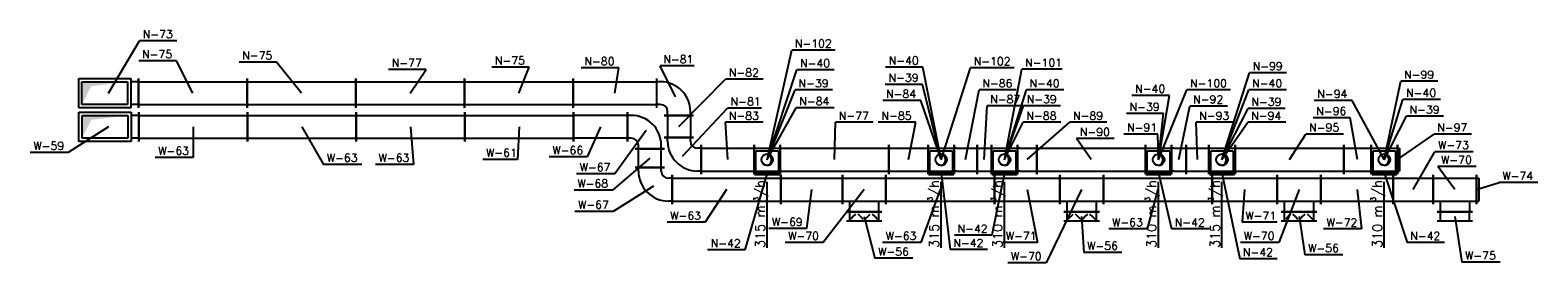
# Model space of a CAD drawing. Extents: x 109611 to 371611, y -232083 to 185490.
# Tile 2 of 24: x 350809 to 371611, y -168103 to -164884. Entities that reach past the tile are written whole.
import ezdxf

# ---------------------------------------------------------------- set-up
doc = ezdxf.new("R2010")
doc.units = 0
doc.header["$LTSCALE"] = 99.9
doc.header["$MEASUREMENT"] = 0
doc.linetypes.add('DASHED', pattern=[0.75, 0.5, -0.25])
for name, color, linetype in [('FLUID-N', 7, 'Continuous'), ('FLUID-N-110-NUM', 7, 'Continuous'), ('FLUID-N-130-ARRGR', 7, 'Continuous'), ('FLUID-W', 7, 'Continuous'), ('FLUID-W-110-NUM', 7, 'Continuous')]:
    doc.layers.add(name, color=color, linetype=linetype)
doc.styles.add('FDBES', font='simplex.shx')
doc.dimstyles.new('FDBES', dxfattribs={"dimscale": 50, "dimtxt": 4, "dimasz": 2.5, "dimexe": 0.8, "dimexo": 2, "dimgap": 1, "dimtad": 1, "dimdsep": 46, "dimtxsty": 'FDBES', "dimcen": 2.5, "dimclrd": 4, "dimclre": 5, "dimadec": 0, "dimazin": 0, "dimtfac": 1, "dimtmove": 0, "dimatfit": 3, "dimfxl": 0, "dimarcsym": 0})

# ---------------------------------------------------------------- blocks, each defined once
blk = doc.blocks.new('*U753')
at = {"color": 14, "linetype": 'Continuous', "lineweight": -2}
for p, q in [((-750, -202.5), (-750, 202.5)), ((750, 202.5), (750, -202.5))]:
    blk.add_line(p, q, dxfattribs=at)
at = {"color": 0, "linetype": 'ByBlock', "lineweight": -2}
for p, q in [((-750, 157.5), (750, 157.5)), ((-750, -157.5), (750, -157.5))]:
    blk.add_line(p, q, dxfattribs=at)
blk = doc.blocks.new('*U752')
at = {"color": 14, "linetype": 'Continuous', "lineweight": -2}
for p, q in [((-190, -202.5), (-190, 202.5)), ((190, 202.5), (190, -202.5))]:
    blk.add_line(p, q, dxfattribs=at)
at = {"color": 0, "linetype": 'ByBlock', "lineweight": -2}
for p, q in [((-190, 157.5), (190, 157.5)), ((-190, -157.5), (190, -157.5))]:
    blk.add_line(p, q, dxfattribs=at)
blk = doc.blocks.new('*U751')
at = {"color": 14, "linetype": 'Continuous', "lineweight": -2}
for p, q in [((-157.5, -202.5), (-157.5, 202.5)), ((157.5, 202.5), (157.5, -202.5))]:
    blk.add_line(p, q, dxfattribs=at)
at = {"color": 0, "linetype": 'ByBlock', "lineweight": -2}
for p, q in [((-157.5, 157.5), (157.5, 157.5)), ((-157.5, -157.5), (157.5, -157.5))]:
    blk.add_line(p, q, dxfattribs=at)
blk = doc.blocks.new('*U750')
at = {"color": 14, "linetype": 'Continuous', "lineweight": -2}
for p, q in [((-100, -202.5), (-100, 202.5)), ((100, 202.5), (100, -202.5))]:
    blk.add_line(p, q, dxfattribs=at)
at = {"color": 0, "linetype": 'ByBlock', "lineweight": -2}
for p, q in [((-70, 157.5), (-100, 157.5)), ((-70, 157.5), (70, 157.5)), ((70, 157.5), (100, 157.5)), ((-70, -157.5), (-100, -157.5)), ((-70, -157.5), (70, -157.5)), ((70, -157.5), (100, -157.5))]:
    blk.add_line(p, q, dxfattribs=at)
blk = doc.blocks.new('*U749')
at = {"color": 14, "linetype": 'Continuous', "lineweight": -2}
for p, q in [((-180, -202.5), (-180, 202.5)), ((180, 202.5), (180, -202.5))]:
    blk.add_line(p, q, dxfattribs=at)
at = {"color": 0, "linetype": 'ByBlock', "lineweight": -2}
for p, q in [((-180, 157.5), (180, 157.5)), ((-180, -157.5), (180, -157.5))]:
    blk.add_line(p, q, dxfattribs=at)
blk.add_circle((0, -0.5), 80, dxfattribs=at)
blk = doc.blocks.new('*U748')
at = {"color": 0, "linetype": 'ByBlock', "lineweight": -2}
blk.add_circle((0, 0), 80, dxfattribs=at)
at = {"color": 30, "linetype": 'Continuous'}
blk.add_ellipse((0, 0), major_axis=(0, 80), ratio=0.75, start_param=3.141593, end_param=6.283185, dxfattribs=at)
blk = doc.blocks.new('*U747')
at = {"color": 0, "linetype": 'ByBlock', "lineweight": -2}
blk.add_circle((0, 0), 80, dxfattribs=at)
blk = doc.blocks.new('*U746')
at = {"color": 0, "linetype": 'ByBlock', "lineweight": -2}
for p, q in [((-155, 0), (-155, 300)), ((155, 300), (-155, 300)), ((155, 300), (155, 0)), ((-155, 0), (155, 0)), ((-173.5, -25), (173.5, -25))]:
    blk.add_line(p, q, dxfattribs=at)
at = {"color": 30, "linetype": 'Continuous'}
for p, q in [((-125, -10), (-125, 0)), ((125, -10), (125, 0)), ((-173.5, -10), (173.5, -10))]:
    blk.add_line(p, q, dxfattribs=at)
at = {"color": 0, "linetype": 'ByBlock', "lineweight": -2}
blk.add_circle((0, 180), 80, dxfattribs=at)
blk = doc.blocks.new('*U745')
at = {"color": 0, "linetype": 'ByBlock', "lineweight": -2}
blk.add_circle((0, 0), 80, dxfattribs=at)
blk = doc.blocks.new('*U744')
at = {"color": 0, "linetype": 'ByBlock', "lineweight": -2}
blk.add_circle((0, 0), 80, dxfattribs=at)
blk = doc.blocks.new('*U743')
at = {"color": 0, "linetype": 'ByBlock', "lineweight": -2}
blk.add_circle((0, 0), 80, dxfattribs=at)
blk = doc.blocks.new('*U732')
at = {"color": 14, "linetype": 'Continuous', "lineweight": -2}
for p, q in [((-65, -245), (-65, 245)), ((65, 245), (65, -245))]:
    blk.add_line(p, q, dxfattribs=at)
at = {"color": 0, "linetype": 'ByBlock', "lineweight": -2}
for p, q in [((-65, 200), (65, 200)), ((-65, -200), (65, -200))]:
    blk.add_line(p, q, dxfattribs=at)
blk = doc.blocks.new('*U731')
at = {"color": 0, "linetype": 'ByBlock', "lineweight": -2}
blk.add_circle((0, 0), 80, dxfattribs=at)
blk = doc.blocks.new('*U730')
at = {"color": 14, "linetype": 'Continuous', "lineweight": -2}
blk.add_line((0, -202.5), (0, 202.5), dxfattribs=at)
at = {"color": 0, "linetype": 'ByBlock', "lineweight": -2}
for p, q in [((0, 157.5), (30, 157.5)), ((30, 157.5), (30, -157.5)), ((0, -157.5), (30, -157.5))]:
    blk.add_line(p, q, dxfattribs=at)
blk = doc.blocks.new('*U729')
at = {"color": 0, "linetype": 'ByBlock', "lineweight": -2}
blk.add_circle((0, 0), 80, dxfattribs=at)
blk = doc.blocks.new('*U711')
at = {"color": 14, "linetype": 'Continuous', "lineweight": -2}
for p, q in [((-65, -245), (-65, 245)), ((65, 245), (65, -245))]:
    blk.add_line(p, q, dxfattribs=at)
at = {"color": 0, "linetype": 'ByBlock', "lineweight": -2}
for p, q in [((-65, 200), (65, 200)), ((65, -200), (-65, -200))]:
    blk.add_line(p, q, dxfattribs=at)
at = {"color": 30, "linetype": 'DASHED'}
for p, q in [((0, 150), (-35, 185)), ((0, 50), (-35, 15)), ((0, 150), (35, 115)), ((0, 50), (35, 85)), ((0, -50), (-35, -15)), ((0, -150), (-35, -185)), ((0, -50), (35, -85)), ((0, -150), (35, -115))]:
    blk.add_line(p, q, dxfattribs=at)
at = {"color": 30, "linetype": 'Continuous'}
for points in [[(-4, 150, 8, 8, 1), (4, 150, 8, 8, 1)], [(-4, 50, 8, 8, 1), (4, 50, 8, 8, 1)], [(-4, -50, 8, 8, 1), (4, -50, 8, 8, 1)], [(-4, -150, 8, 8, 1), (4, -150, 8, 8, 1)]]:
    blk.add_lwpolyline(points, format="xyseb", close=True, dxfattribs=at)
blk = doc.blocks.new('*U710')
at = {"color": 14, "linetype": 'Continuous', "lineweight": -2}
for p, q in [((-65, -245), (-65, 245)), ((65, 245), (65, -245))]:
    blk.add_line(p, q, dxfattribs=at)
at = {"color": 0, "linetype": 'ByBlock', "lineweight": -2}
for p, q in [((-65, 200), (65, 200)), ((65, -200), (-65, -200))]:
    blk.add_line(p, q, dxfattribs=at)
at = {"color": 30, "linetype": 'DASHED'}
for p, q in [((0, 150), (-35, 185)), ((0, 50), (-35, 15)), ((0, 150), (35, 115)), ((0, 50), (35, 85)), ((0, -50), (-35, -15)), ((0, -150), (-35, -185)), ((0, -50), (35, -85)), ((0, -150), (35, -115))]:
    blk.add_line(p, q, dxfattribs=at)
at = {"color": 30, "linetype": 'Continuous'}
for points in [[(-4, 150, 8, 8, 1), (4, 150, 8, 8, 1)], [(-4, 50, 8, 8, 1), (4, 50, 8, 8, 1)], [(-4, -50, 8, 8, 1), (4, -50, 8, 8, 1)], [(-4, -150, 8, 8, 1), (4, -150, 8, 8, 1)]]:
    blk.add_lwpolyline(points, format="xyseb", close=True, dxfattribs=at)
blk = doc.blocks.new('*U709')
at = {"color": 14, "linetype": 'Continuous', "lineweight": -2}
blk.add_line((0, -202.5), (0, 202.5), dxfattribs=at)
at = {"color": 0, "linetype": 'ByBlock', "lineweight": -2}
for p, q in [((0, 157.5), (30, 157.5)), ((30, 157.5), (30, -157.5)), ((0, -157.5), (30, -157.5))]:
    blk.add_line(p, q, dxfattribs=at)
blk = doc.blocks.new('*U708')
at = {"color": 14, "linetype": 'Continuous', "lineweight": -2}
for p, q in [((-275, -202.5), (-275, 202.5)), ((275, 202.5), (275, -202.5))]:
    blk.add_line(p, q, dxfattribs=at)
at = {"color": 0, "linetype": 'ByBlock', "lineweight": -2}
for p, q in [((-275, 157.5), (275, 157.5)), ((-275, -157.5), (275, -157.5))]:
    blk.add_line(p, q, dxfattribs=at)
blk = doc.blocks.new('*U707')
at = {"color": 14, "linetype": 'Continuous', "lineweight": -2}
for p, q in [((-500, -202.5), (-500, 202.5)), ((500, 202.5), (500, -202.5))]:
    blk.add_line(p, q, dxfattribs=at)
at = {"color": 0, "linetype": 'ByBlock', "lineweight": -2}
for p, q in [((-500, 157.5), (500, 157.5)), ((-500, -157.5), (500, -157.5))]:
    blk.add_line(p, q, dxfattribs=at)
blk = doc.blocks.new('*U706')
at = {"color": 14, "linetype": 'Continuous', "lineweight": -2}
for p, q in [((-300, -202.5), (-300, 202.5)), ((300, 202.5), (300, -202.5)), ((245, -307.5), (-245, -307.5))]:
    blk.add_line(p, q, dxfattribs=at)
at = {"color": 0, "linetype": 'ByBlock', "lineweight": -2}
for p, q in [((-300, 157.5), (300, 157.5)), ((-300, -157.5), (300, -157.5)), ((-200, -307.5), (-200, -157.5)), ((200, -157.5), (200, -307.5))]:
    blk.add_line(p, q, dxfattribs=at)
blk = doc.blocks.new('*U705')
at = {"color": 14, "linetype": 'Continuous', "lineweight": -2}
for p, q in [((-750, -202.5), (-750, 202.5)), ((750, 202.5), (750, -202.5))]:
    blk.add_line(p, q, dxfattribs=at)
at = {"color": 0, "linetype": 'ByBlock', "lineweight": -2}
for p, q in [((-750, 157.5), (750, 157.5)), ((-750, -157.5), (750, -157.5))]:
    blk.add_line(p, q, dxfattribs=at)
blk = doc.blocks.new('*U704')
at = {"color": 14, "linetype": 'Continuous', "lineweight": -2}
for p, q in [((-450, -202.5), (-450, 202.5)), ((450, 202.5), (450, -202.5))]:
    blk.add_line(p, q, dxfattribs=at)
at = {"color": 0, "linetype": 'ByBlock', "lineweight": -2}
for p, q in [((-450, 157.5), (450, 157.5)), ((-450, -157.5), (450, -157.5))]:
    blk.add_line(p, q, dxfattribs=at)
blk = doc.blocks.new('*U703')
at = {"color": 14, "linetype": 'Continuous', "lineweight": -2}
for p, q in [((-300, -202.5), (-300, 202.5)), ((300, 202.5), (300, -202.5)), ((245, -307.5), (-245, -307.5))]:
    blk.add_line(p, q, dxfattribs=at)
at = {"color": 0, "linetype": 'ByBlock', "lineweight": -2}
for p, q in [((-300, 157.5), (300, 157.5)), ((-300, -157.5), (300, -157.5)), ((-200, -307.5), (-200, -157.5)), ((200, -157.5), (200, -307.5))]:
    blk.add_line(p, q, dxfattribs=at)
blk = doc.blocks.new('*U701')
at = {"color": 14, "linetype": 'Continuous', "lineweight": -2}
for p, q in [((-300, -202.5), (-300, 202.5)), ((300, 202.5), (300, -202.5)), ((245, -307.5), (-245, -307.5))]:
    blk.add_line(p, q, dxfattribs=at)
at = {"color": 0, "linetype": 'ByBlock', "lineweight": -2}
for p, q in [((-300, 157.5), (300, 157.5)), ((-300, -157.5), (300, -157.5)), ((-200, -307.5), (-200, -157.5)), ((200, -157.5), (200, -307.5))]:
    blk.add_line(p, q, dxfattribs=at)
blk = doc.blocks.new('*U696')
at = {"color": 0, "linetype": 'ByBlock', "lineweight": -2}
blk.add_circle((0, 0), 80, dxfattribs=at)
blk = doc.blocks.new('*U695')
at = {"color": 0, "linetype": 'ByBlock', "lineweight": -2}
blk.add_circle((0, 0), 80, dxfattribs=at)
blk = doc.blocks.new('*U694')
at = {"color": 0, "linetype": 'ByBlock', "lineweight": -2}
for p, q in [((-155, 0), (-155, 300)), ((155, 300), (-155, 300)), ((155, 300), (155, 0)), ((-155, 0), (155, 0)), ((-173.5, -25), (173.5, -25))]:
    blk.add_line(p, q, dxfattribs=at)
at = {"color": 30, "linetype": 'Continuous'}
for p, q in [((-125, -10), (-125, 0)), ((125, -10), (125, 0)), ((-173.5, -10), (173.5, -10))]:
    blk.add_line(p, q, dxfattribs=at)
at = {"color": 0, "linetype": 'ByBlock', "lineweight": -2}
blk.add_circle((0, 180), 80, dxfattribs=at)
blk = doc.blocks.new('*U693')
at = {"color": 0, "linetype": 'ByBlock', "lineweight": -2}
blk.add_circle((0, 0), 80, dxfattribs=at)
blk = doc.blocks.new('*U692')
at = {"color": 0, "linetype": 'ByBlock', "lineweight": -2}
blk.add_circle((0, 0), 80, dxfattribs=at)
at = {"color": 30, "linetype": 'Continuous'}
blk.add_ellipse((0, 0), major_axis=(0, 80), ratio=0.75, start_param=3.141593, end_param=6.283185, dxfattribs=at)
blk = doc.blocks.new('*U691')
at = {"color": 14, "linetype": 'Continuous', "lineweight": -2}
for p, q in [((-180, -202.5), (-180, 202.5)), ((180, 202.5), (180, -202.5))]:
    blk.add_line(p, q, dxfattribs=at)
at = {"color": 0, "linetype": 'ByBlock', "lineweight": -2}
for p, q in [((-180, 157.5), (180, 157.5)), ((-180, -157.5), (180, -157.5))]:
    blk.add_line(p, q, dxfattribs=at)
blk.add_circle((0, -0.5), 80, dxfattribs=at)
blk = doc.blocks.new('*U690')
at = {"color": 0, "linetype": 'ByBlock', "lineweight": -2}
blk.add_circle((0, 0), 80, dxfattribs=at)
blk = doc.blocks.new('*U689')
at = {"color": 0, "linetype": 'ByBlock', "lineweight": -2}
blk.add_circle((0, 0), 80, dxfattribs=at)
blk = doc.blocks.new('*U688')
at = {"color": 0, "linetype": 'ByBlock', "lineweight": -2}
for p, q in [((-155, 0), (-155, 300)), ((155, 300), (-155, 300)), ((155, 300), (155, 0)), ((-155, 0), (155, 0)), ((-173.5, -25), (173.5, -25))]:
    blk.add_line(p, q, dxfattribs=at)
at = {"color": 30, "linetype": 'Continuous'}
for p, q in [((-125, -10), (-125, 0)), ((125, -10), (125, 0)), ((-173.5, -10), (173.5, -10))]:
    blk.add_line(p, q, dxfattribs=at)
at = {"color": 0, "linetype": 'ByBlock', "lineweight": -2}
blk.add_circle((0, 180), 80, dxfattribs=at)
blk = doc.blocks.new('*U687')
at = {"color": 0, "linetype": 'ByBlock', "lineweight": -2}
blk.add_circle((0, 0), 80, dxfattribs=at)
at = {"color": 30, "linetype": 'Continuous'}
blk.add_ellipse((0, 0), major_axis=(0, 80), ratio=0.75, start_param=3.141593, end_param=6.283185, dxfattribs=at)
blk = doc.blocks.new('*U758')
at = {"color": 14, "linetype": 'Continuous', "lineweight": -2}
for p, q in [((-180, -202.5), (-180, 202.5)), ((180, 202.5), (180, -202.5))]:
    blk.add_line(p, q, dxfattribs=at)
at = {"color": 0, "linetype": 'ByBlock', "lineweight": -2}
for p, q in [((-180, 157.5), (180, 157.5)), ((-180, -157.5), (180, -157.5))]:
    blk.add_line(p, q, dxfattribs=at)
blk.add_circle((0, -0.5), 80, dxfattribs=at)
blk = doc.blocks.new('*U756')
at = {"color": 14, "linetype": 'Continuous', "lineweight": -2}
for p, q in [((-132.5, -202.5), (-132.5, 202.5)), ((132.5, 202.5), (132.5, -202.5))]:
    blk.add_line(p, q, dxfattribs=at)
at = {"color": 0, "linetype": 'ByBlock', "lineweight": -2}
for p, q in [((-102.5, 157.5), (-132.5, 157.5)), ((-102.5, 157.5), (102.5, 157.5)), ((102.5, 157.5), (132.5, 157.5)), ((-102.5, -157.5), (-132.5, -157.5)), ((-102.5, -157.5), (102.5, -157.5)), ((102.5, -157.5), (132.5, -157.5))]:
    blk.add_line(p, q, dxfattribs=at)
blk = doc.blocks.new('*U742')
at = {"color": 14, "linetype": 'Continuous', "lineweight": -2}
for p, q in [((-100, -202.5), (-100, 202.5)), ((100, 202.5), (100, -202.5))]:
    blk.add_line(p, q, dxfattribs=at)
at = {"color": 0, "linetype": 'ByBlock', "lineweight": -2}
for p, q in [((-100, 157.5), (100, 157.5)), ((-100, -157.5), (100, -157.5))]:
    blk.add_line(p, q, dxfattribs=at)
blk = doc.blocks.new('*U741')
at = {"color": 14, "linetype": 'Continuous', "lineweight": -2}
for p, q in [((-157.5, -202.5), (-157.5, 202.5)), ((157.5, 202.5), (157.5, -202.5))]:
    blk.add_line(p, q, dxfattribs=at)
at = {"color": 0, "linetype": 'ByBlock', "lineweight": -2}
for p, q in [((-127.5, 157.5), (-157.5, 157.5)), ((-127.5, 157.5), (127.5, 157.5)), ((127.5, 157.5), (157.5, 157.5)), ((-127.5, -157.5), (-157.5, -157.5)), ((-127.5, -157.5), (127.5, -157.5)), ((127.5, -157.5), (157.5, -157.5))]:
    blk.add_line(p, q, dxfattribs=at)
blk = doc.blocks.new('*U740')
at = {"color": 14, "linetype": 'Continuous', "lineweight": -2}
for p, q in [((-270, -202.5), (-270, 202.5)), ((270, 202.5), (270, -202.5))]:
    blk.add_line(p, q, dxfattribs=at)
at = {"color": 0, "linetype": 'ByBlock', "lineweight": -2}
for p, q in [((-270, 157.5), (270, 157.5)), ((-270, -157.5), (270, -157.5))]:
    blk.add_line(p, q, dxfattribs=at)
blk = doc.blocks.new('*U739')
at = {"color": 14, "linetype": 'Continuous', "lineweight": -2}
for p, q in [((-180, -202.5), (-180, 202.5)), ((180, 202.5), (180, -202.5))]:
    blk.add_line(p, q, dxfattribs=at)
at = {"color": 0, "linetype": 'ByBlock', "lineweight": -2}
for p, q in [((-180, 157.5), (180, 157.5)), ((-180, -157.5), (180, -157.5))]:
    blk.add_line(p, q, dxfattribs=at)
blk.add_circle((0, -0.5), 80, dxfattribs=at)
blk = doc.blocks.new('*U738')
at = {"color": 0, "linetype": 'ByBlock', "lineweight": -2}
blk.add_circle((0, 0), 80, dxfattribs=at)
at = {"color": 30, "linetype": 'Continuous'}
blk.add_ellipse((0, 0), major_axis=(0, 80), ratio=0.75, start_param=3.141593, end_param=6.283185, dxfattribs=at)
blk = doc.blocks.new('*U737')
at = {"color": 0, "linetype": 'ByBlock', "lineweight": -2}
blk.add_circle((0, 0), 80, dxfattribs=at)
blk = doc.blocks.new('*U736')
at = {"color": 0, "linetype": 'ByBlock', "lineweight": -2}
blk.add_circle((0, 0), 80, dxfattribs=at)
blk = doc.blocks.new('*U735')
at = {"color": 0, "linetype": 'ByBlock', "lineweight": -2}
blk.add_circle((0, 0), 80, dxfattribs=at)
blk = doc.blocks.new('*U734')
at = {"color": 0, "linetype": 'ByBlock', "lineweight": -2}
for p, q in [((-155, 0), (-155, 300)), ((155, 300), (-155, 300)), ((155, 300), (155, 0)), ((-155, 0), (155, 0)), ((-173.5, -25), (173.5, -25))]:
    blk.add_line(p, q, dxfattribs=at)
at = {"color": 30, "linetype": 'Continuous'}
for p, q in [((-125, -10), (-125, 0)), ((125, -10), (125, 0)), ((-173.5, -10), (173.5, -10))]:
    blk.add_line(p, q, dxfattribs=at)
at = {"color": 0, "linetype": 'ByBlock', "lineweight": -2}
blk.add_circle((0, 180), 80, dxfattribs=at)
blk = doc.blocks.new('*U733')
at = {"color": 14, "linetype": 'Continuous', "lineweight": -2}
for p, q in [((-750, -202.5), (-750, 202.5)), ((750, 202.5), (750, -202.5))]:
    blk.add_line(p, q, dxfattribs=at)
at = {"color": 0, "linetype": 'ByBlock', "lineweight": -2}
for p, q in [((-750, 157.5), (750, 157.5)), ((-750, -157.5), (750, -157.5))]:
    blk.add_line(p, q, dxfattribs=at)
blk = doc.blocks.new('*U728')
at = {"color": 0, "linetype": 'ByBlock', "lineweight": -2}
blk.add_circle((0, 0), 80, dxfattribs=at)
blk = doc.blocks.new('*U727')
at = {"color": 0, "linetype": 'ByBlock', "lineweight": -2}
for p, q in [((-155, 0), (-155, 300)), ((155, 300), (-155, 300)), ((155, 300), (155, 0)), ((-155, 0), (155, 0)), ((-173.5, -25), (173.5, -25))]:
    blk.add_line(p, q, dxfattribs=at)
at = {"color": 30, "linetype": 'Continuous'}
for p, q in [((-125, -10), (-125, 0)), ((125, -10), (125, 0)), ((-173.5, -10), (173.5, -10))]:
    blk.add_line(p, q, dxfattribs=at)
at = {"color": 0, "linetype": 'ByBlock', "lineweight": -2}
blk.add_circle((0, 180), 80, dxfattribs=at)
blk = doc.blocks.new('*U726')
at = {"color": 0, "linetype": 'ByBlock', "lineweight": -2}
blk.add_circle((0, 0), 80, dxfattribs=at)
blk = doc.blocks.new('*U725')
at = {"color": 0, "linetype": 'ByBlock', "lineweight": -2}
blk.add_circle((0, 0), 80, dxfattribs=at)
blk = doc.blocks.new('*U724')
at = {"color": 0, "linetype": 'ByBlock', "lineweight": -2}
blk.add_circle((0, 0), 80, dxfattribs=at)
at = {"color": 30, "linetype": 'Continuous'}
blk.add_ellipse((0, 0), major_axis=(0, 80), ratio=0.75, start_param=3.141593, end_param=6.283185, dxfattribs=at)
blk = doc.blocks.new('*U723')
at = {"color": 0, "linetype": 'ByBlock', "lineweight": -2}
blk.add_circle((0, 0), 80, dxfattribs=at)
blk = doc.blocks.new('*U721')
at = {"color": 14, "linetype": 'Continuous', "lineweight": -2}
for p, q in [((-180, -202.5), (-180, 202.5)), ((180, 202.5), (180, -202.5))]:
    blk.add_line(p, q, dxfattribs=at)
at = {"color": 0, "linetype": 'ByBlock', "lineweight": -2}
for p, q in [((-180, 157.5), (180, 157.5)), ((-180, -157.5), (180, -157.5))]:
    blk.add_line(p, q, dxfattribs=at)
blk.add_circle((0, -0.5), 80, dxfattribs=at)
blk = doc.blocks.new('*U712')
at = {"color": 14, "linetype": 'Continuous', "lineweight": -2}
for p, q in [((-65, -245), (-65, 245)), ((65, 245), (65, -245))]:
    blk.add_line(p, q, dxfattribs=at)
at = {"color": 0, "linetype": 'ByBlock', "lineweight": -2}
for p, q in [((-65, 200), (65, 200)), ((65, -200), (-65, -200))]:
    blk.add_line(p, q, dxfattribs=at)
at = {"color": 30, "linetype": 'DASHED'}
for p, q in [((0, 150), (-35, 185)), ((0, 50), (-35, 15)), ((0, 150), (35, 115)), ((0, 50), (35, 85)), ((0, -50), (-35, -15)), ((0, -150), (-35, -185)), ((0, -50), (35, -85)), ((0, -150), (35, -115))]:
    blk.add_line(p, q, dxfattribs=at)
at = {"color": 30, "linetype": 'Continuous'}
for points in [[(-4, 150, 8, 8, 1), (4, 150, 8, 8, 1)], [(-4, 50, 8, 8, 1), (4, 50, 8, 8, 1)], [(-4, -50, 8, 8, 1), (4, -50, 8, 8, 1)], [(-4, -150, 8, 8, 1), (4, -150, 8, 8, 1)]]:
    blk.add_lwpolyline(points, format="xyseb", close=True, dxfattribs=at)
blk = doc.blocks.new('*U702')
at = {"color": 14, "linetype": 'Continuous', "lineweight": -2}
for p, q in [((-450, -202.5), (-450, 202.5)), ((450, 202.5), (450, -202.5))]:
    blk.add_line(p, q, dxfattribs=at)
at = {"color": 0, "linetype": 'ByBlock', "lineweight": -2}
for p, q in [((-450, 157.5), (450, 157.5)), ((-450, -157.5), (450, -157.5))]:
    blk.add_line(p, q, dxfattribs=at)
blk = doc.blocks.new('*U700')
at = {"color": 14, "linetype": 'Continuous', "lineweight": -2}
for p, q in [((-750, -202.5), (-750, 202.5)), ((750, 202.5), (750, -202.5))]:
    blk.add_line(p, q, dxfattribs=at)
at = {"color": 0, "linetype": 'ByBlock', "lineweight": -2}
for p, q in [((-750, 157.5), (750, 157.5)), ((-750, -157.5), (750, -157.5))]:
    blk.add_line(p, q, dxfattribs=at)
blk = doc.blocks.new('*U699')
at = {"color": 14, "linetype": 'Continuous', "lineweight": -2}
for p, q in [((-425, -202.5), (-425, 202.5)), ((425, 202.5), (425, -202.5))]:
    blk.add_line(p, q, dxfattribs=at)
at = {"color": 0, "linetype": 'ByBlock', "lineweight": -2}
for p, q in [((-425, 157.5), (425, 157.5)), ((-425, -157.5), (425, -157.5))]:
    blk.add_line(p, q, dxfattribs=at)
blk = doc.blocks.new('*U698')
at = {"color": 14, "linetype": 'Continuous', "lineweight": -2}
for p, q in [((-300, -202.5), (-300, 202.5)), ((300, 202.5), (300, -202.5)), ((245, -307.5), (-245, -307.5))]:
    blk.add_line(p, q, dxfattribs=at)
at = {"color": 0, "linetype": 'ByBlock', "lineweight": -2}
for p, q in [((-300, 157.5), (300, 157.5)), ((-300, -157.5), (300, -157.5)), ((-200, -307.5), (-200, -157.5)), ((200, -157.5), (200, -307.5))]:
    blk.add_line(p, q, dxfattribs=at)
blk = doc.blocks.new('*U686')
at = {"color": 0, "linetype": 'ByBlock', "lineweight": -2}
blk.add_circle((0, 0), 80, dxfattribs=at)
blk = doc.blocks.new('*U685')
at = {"color": 0, "linetype": 'ByBlock', "lineweight": -2}
for p, q in [((-155, 0), (-155, 300)), ((155, 300), (-155, 300)), ((155, 300), (155, 0)), ((-155, 0), (155, 0)), ((-173.5, -25), (173.5, -25))]:
    blk.add_line(p, q, dxfattribs=at)
at = {"color": 30, "linetype": 'Continuous'}
for p, q in [((-125, -10), (-125, 0)), ((125, -10), (125, 0)), ((-173.5, -10), (173.5, -10))]:
    blk.add_line(p, q, dxfattribs=at)
at = {"color": 0, "linetype": 'ByBlock', "lineweight": -2}
blk.add_circle((0, 180), 80, dxfattribs=at)
blk = doc.blocks.new('*U684')
at = {"color": 0, "linetype": 'ByBlock', "lineweight": -2}
blk.add_circle((0, 0), 80, dxfattribs=at)
blk = doc.blocks.new('*U683')
at = {"color": 0, "linetype": 'ByBlock', "lineweight": -2}
blk.add_circle((0, 0), 80, dxfattribs=at)
at = {"color": 30, "linetype": 'Continuous'}
blk.add_ellipse((0, 0), major_axis=(0, 80), ratio=0.75, start_param=3.141593, end_param=6.283185, dxfattribs=at)
blk = doc.blocks.new('*U682')
at = {"color": 14, "linetype": 'Continuous', "lineweight": -2}
for p, q in [((-180, -202.5), (-180, 202.5)), ((180, 202.5), (180, -202.5))]:
    blk.add_line(p, q, dxfattribs=at)
at = {"color": 0, "linetype": 'ByBlock', "lineweight": -2}
for p, q in [((-180, 157.5), (180, 157.5)), ((-180, -157.5), (180, -157.5))]:
    blk.add_line(p, q, dxfattribs=at)
blk.add_circle((0, -0.5), 80, dxfattribs=at)
blk = doc.blocks.new('*U755')
at = {"color": 14, "linetype": 'Continuous', "lineweight": -2}
for p, q in [((-372.5, -202.5), (-372.5, 202.5)), ((372.5, 202.5), (372.5, -202.5))]:
    blk.add_line(p, q, dxfattribs=at)
at = {"color": 0, "linetype": 'ByBlock', "lineweight": -2}
for p, q in [((-372.5, 157.5), (372.5, 157.5)), ((-372.5, -157.5), (372.5, -157.5))]:
    blk.add_line(p, q, dxfattribs=at)
blk = doc.blocks.new('*U754')
at = {"color": 14, "linetype": 'Continuous', "lineweight": -2}
for p, q in [((-575, -202.5), (-575, 202.5)), ((575, 202.5), (575, -202.5))]:
    blk.add_line(p, q, dxfattribs=at)
at = {"color": 0, "linetype": 'ByBlock', "lineweight": -2}
for p, q in [((-575, 157.5), (575, 157.5)), ((-575, -157.5), (575, -157.5))]:
    blk.add_line(p, q, dxfattribs=at)
blk = doc.blocks.new('*U722')
at = {"color": 14, "linetype": 'Continuous', "lineweight": -2}
for p, q in [((-365, -202.5), (-365, 202.5)), ((365, 202.5), (365, -202.5))]:
    blk.add_line(p, q, dxfattribs=at)
at = {"color": 0, "linetype": 'ByBlock', "lineweight": -2}
for p, q in [((-365, 157.5), (365, 157.5)), ((-365, -157.5), (365, -157.5))]:
    blk.add_line(p, q, dxfattribs=at)
blk = doc.blocks.new('*U720')
at = {"color": 14, "linetype": 'Continuous', "lineweight": -2}
for p, q in [((-152.5, -202.5), (-152.5, 202.5)), ((152.5, 202.5), (152.5, -202.5))]:
    blk.add_line(p, q, dxfattribs=at)
at = {"color": 0, "linetype": 'ByBlock', "lineweight": -2}
for p, q in [((-152.5, 157.5), (152.5, 157.5)), ((-152.5, -157.5), (152.5, -157.5))]:
    blk.add_line(p, q, dxfattribs=at)
blk = doc.blocks.new('*U719')
at = {"color": 14, "linetype": 'Continuous', "lineweight": -2}
for p, q in [((-257.5, -152.5), (-257.5, 252.5)), ((252.5, -257.5), (-152.5, -257.5))]:
    blk.add_line(p, q, dxfattribs=at)
at = {"color": 0, "linetype": 'ByBlock', "lineweight": -2}
for p, q in [((-207.5, 207.5), (-257.5, 207.5)), ((-207.5, -107.5), (-257.5, -107.5)), ((-107.5, -257.5), (-107.5, -207.5)), ((207.5, -257.5), (207.5, -207.5))]:
    blk.add_line(p, q, dxfattribs=at)
for radius in [415, 100]:
    blk.add_arc((-207.5, -207.5), radius, 0, 90, dxfattribs=at)
blk = doc.blocks.new('*U717')
at = {"color": 14, "linetype": 'Continuous', "lineweight": -2}
for p, q in [((-127.5, -202.5), (-127.5, 202.5)), ((127.5, 202.5), (127.5, -202.5))]:
    blk.add_line(p, q, dxfattribs=at)
at = {"color": 0, "linetype": 'ByBlock', "lineweight": -2}
for p, q in [((-127.5, 157.5), (127.5, 157.5)), ((-127.5, -157.5), (127.5, -157.5))]:
    blk.add_line(p, q, dxfattribs=at)
blk = doc.blocks.new('*U716')
at = {"color": 14, "linetype": 'Continuous', "lineweight": -2}
for p, q in [((-257.5, -152.5), (-257.5, 252.5)), ((252.5, -257.5), (-152.5, -257.5))]:
    blk.add_line(p, q, dxfattribs=at)
at = {"color": 0, "linetype": 'ByBlock', "lineweight": -2}
for p, q in [((-207.5, 207.5), (-257.5, 207.5)), ((-207.5, -107.5), (-257.5, -107.5)), ((-107.5, -257.5), (-107.5, -207.5)), ((207.5, -257.5), (207.5, -207.5))]:
    blk.add_line(p, q, dxfattribs=at)
for radius in [415, 100]:
    blk.add_arc((-207.5, -207.5), radius, 0, 90, dxfattribs=at)
blk = doc.blocks.new('*U697')
at = {"color": 14, "linetype": 'Continuous', "lineweight": -2}
for p, q in [((-750, -202.5), (-750, 202.5)), ((750, 202.5), (750, -202.5))]:
    blk.add_line(p, q, dxfattribs=at)
at = {"color": 0, "linetype": 'ByBlock', "lineweight": -2}
for p, q in [((-750, 157.5), (750, 157.5)), ((-750, -157.5), (750, -157.5))]:
    blk.add_line(p, q, dxfattribs=at)
blk = doc.blocks.new('*U681')
at = {"color": 14, "linetype": 'Continuous', "lineweight": -2}
for p, q in [((257.5, 252.5), (257.5, -152.5)), ((152.5, -257.5), (-252.5, -257.5))]:
    blk.add_line(p, q, dxfattribs=at)
at = {"color": 0, "linetype": 'ByBlock', "lineweight": -2}
for p, q in [((207.5, 207.5), (257.5, 207.5)), ((-207.5, -257.5), (-207.5, -207.5)), ((107.5, -257.5), (107.5, -207.5)), ((207.5, -107.5), (257.5, -107.5))]:
    blk.add_line(p, q, dxfattribs=at)
for radius in [415, 100]:
    blk.add_arc((207.5, -207.5), radius, 90, 180, dxfattribs=at)
blk = doc.blocks.new('*U680')
at = {"color": 14, "linetype": 'Continuous', "lineweight": -2}
for p, q in [((257.5, 252.5), (257.5, -152.5)), ((152.5, -257.5), (-252.5, -257.5))]:
    blk.add_line(p, q, dxfattribs=at)
at = {"color": 0, "linetype": 'ByBlock', "lineweight": -2}
for p, q in [((207.5, 207.5), (257.5, 207.5)), ((-207.5, -257.5), (-207.5, -207.5)), ((107.5, -257.5), (107.5, -207.5)), ((207.5, -107.5), (257.5, -107.5))]:
    blk.add_line(p, q, dxfattribs=at)
for radius in [415, 100]:
    blk.add_arc((207.5, -207.5), radius, 90, 180, dxfattribs=at)
blk = doc.blocks.new('*U718')
at = {"color": 14, "linetype": 'Continuous', "lineweight": -2}
for p, q in [((-750, -202.5), (-750, 202.5)), ((750, 202.5), (750, -202.5))]:
    blk.add_line(p, q, dxfattribs=at)
at = {"color": 0, "linetype": 'ByBlock', "lineweight": -2}
for p, q in [((-750, 157.5), (750, 157.5)), ((-750, -157.5), (750, -157.5))]:
    blk.add_line(p, q, dxfattribs=at)
blk = doc.blocks.new('*U715')
at = {"color": 14, "linetype": 'Continuous', "lineweight": -2}
for p, q in [((-750, -202.5), (-750, 202.5)), ((750, 202.5), (750, -202.5))]:
    blk.add_line(p, q, dxfattribs=at)
at = {"color": 0, "linetype": 'ByBlock', "lineweight": -2}
for p, q in [((-750, 157.5), (750, 157.5)), ((-750, -157.5), (750, -157.5))]:
    blk.add_line(p, q, dxfattribs=at)
blk = doc.blocks.new('*U714')
at = {"color": 14, "linetype": 'Continuous', "lineweight": -2}
for p, q in [((-750, -202.5), (-750, 202.5)), ((750, 202.5), (750, -202.5))]:
    blk.add_line(p, q, dxfattribs=at)
at = {"color": 0, "linetype": 'ByBlock', "lineweight": -2}
for p, q in [((-750, 157.5), (750, 157.5)), ((-750, -157.5), (750, -157.5))]:
    blk.add_line(p, q, dxfattribs=at)
blk = doc.blocks.new('*U713')
at = {"color": 14, "linetype": 'Continuous', "lineweight": -2}
for p, q in [((-750, -202.5), (-750, 202.5)), ((750, 202.5), (750, -202.5))]:
    blk.add_line(p, q, dxfattribs=at)
at = {"color": 0, "linetype": 'ByBlock', "lineweight": -2}
for p, q in [((-750, 157.5), (750, 157.5)), ((-750, -157.5), (750, -157.5))]:
    blk.add_line(p, q, dxfattribs=at)
blk = doc.blocks.new('*U679')
at = {"color": 14, "linetype": 'Continuous', "lineweight": -2}
for p, q in [((-750, -202.5), (-750, 202.5)), ((750, 202.5), (750, -202.5))]:
    blk.add_line(p, q, dxfattribs=at)
at = {"color": 0, "linetype": 'ByBlock', "lineweight": -2}
for p, q in [((-750, 157.5), (750, 157.5)), ((-750, -157.5), (750, -157.5))]:
    blk.add_line(p, q, dxfattribs=at)
blk = doc.blocks.new('*U678')
at = {"color": 14, "linetype": 'Continuous', "lineweight": -2}
for p, q in [((-750, -202.5), (-750, 202.5)), ((750, 202.5), (750, -202.5))]:
    blk.add_line(p, q, dxfattribs=at)
at = {"color": 0, "linetype": 'ByBlock', "lineweight": -2}
for p, q in [((-750, 157.5), (750, 157.5)), ((-750, -157.5), (750, -157.5))]:
    blk.add_line(p, q, dxfattribs=at)
blk = doc.blocks.new('*U677')
at = {"color": 30, "linetype": 'Continuous'}
for p, q in [((-410, -202.5), (-410, 202.5)), ((-410, 202.5), (310, 202.5)), ((310, 202.5), (310, -202.5)), ((310, -202.5), (-410, -202.5))]:
    blk.add_line(p, q, dxfattribs=at)
at = {"color": 0, "linetype": 'ByBlock', "lineweight": -2}
for p, q in [((-365, -157.5), (-365, 157.5)), ((-365, 157.5), (265, 157.5)), ((265, 157.5), (265, -157.5)), ((415, 157.5), (310, 157.5)), ((265, -157.5), (-365, -157.5)), ((415, -157.5), (310, -157.5))]:
    blk.add_line(p, q, dxfattribs=at)
at = {"color": 14, "linetype": 'Continuous', "lineweight": -2}
blk.add_line((415, 202.5), (415, -202.5), dxfattribs=at)
at = {"color": 0, "linetype": 'ByBlock'}
blk.add_solid([(-365, 157.5), (265, 157.5), (-365, -157.5), (-239, 94.5)], dxfattribs=at)
blk = doc.blocks.new('*U676')
at = {"color": 14, "linetype": 'Continuous', "lineweight": -2}
for p, q in [((-750, -202.5), (-750, 202.5)), ((750, 202.5), (750, -202.5))]:
    blk.add_line(p, q, dxfattribs=at)
at = {"color": 0, "linetype": 'ByBlock', "lineweight": -2}
for p, q in [((-750, 157.5), (750, 157.5)), ((-750, -157.5), (750, -157.5))]:
    blk.add_line(p, q, dxfattribs=at)
blk = doc.blocks.new('*U675')
at = {"color": 14, "linetype": 'Continuous', "lineweight": -2}
for p, q in [((-750, -202.5), (-750, 202.5)), ((750, 202.5), (750, -202.5))]:
    blk.add_line(p, q, dxfattribs=at)
at = {"color": 0, "linetype": 'ByBlock', "lineweight": -2}
for p, q in [((-750, 157.5), (750, 157.5)), ((-750, -157.5), (750, -157.5))]:
    blk.add_line(p, q, dxfattribs=at)
blk = doc.blocks.new('*U674')
at = {"color": 30, "linetype": 'Continuous'}
for p, q in [((-410, -202.5), (-410, 202.5)), ((-410, 202.5), (310, 202.5)), ((310, 202.5), (310, -202.5)), ((310, -202.5), (-410, -202.5))]:
    blk.add_line(p, q, dxfattribs=at)
at = {"color": 0, "linetype": 'ByBlock', "lineweight": -2}
for p, q in [((-365, -157.5), (-365, 157.5)), ((-365, 157.5), (265, 157.5)), ((265, 157.5), (265, -157.5)), ((415, 157.5), (310, 157.5)), ((265, -157.5), (-365, -157.5)), ((415, -157.5), (310, -157.5))]:
    blk.add_line(p, q, dxfattribs=at)
at = {"color": 14, "linetype": 'Continuous', "lineweight": -2}
blk.add_line((415, 202.5), (415, -202.5), dxfattribs=at)
at = {"color": 0, "linetype": 'ByBlock'}
blk.add_solid([(-365, 157.5), (265, 157.5), (-365, -157.5), (-239, 94.5)], dxfattribs=at)
blk = doc.blocks.new('*U757')
at = {"color": 14, "linetype": 'Continuous', "lineweight": -2}
for p, q in [((-750, -202.5), (-750, 202.5)), ((750, 202.5), (750, -202.5))]:
    blk.add_line(p, q, dxfattribs=at)
at = {"color": 0, "linetype": 'ByBlock', "lineweight": -2}
for p, q in [((-750, 157.5), (750, 157.5)), ((-750, -157.5), (750, -157.5))]:
    blk.add_line(p, q, dxfattribs=at)

msp = doc.modelspace()

# ---------------------------------------------------------------- linework, layer by layer
at = {"layer": 'FLUID-N-110-NUM', "color": 221}
for p, q in [((352834, -165032), (352317, -165032)), ((361917, -165161), (361316, -165161)), ((352827, -165308), (352309, -165308)), ((354209, -165326), (353691, -165326)), ((359972, -165379), (359501, -165379)), ((356271, -165430), (355754, -165430)), ((357695, -165396), (357177, -165396)), ((358930, -165407), (358412, -165407)), ((360923, -165564), (360405, -165564)), ((361904, -165433), (361387, -165433)), ((363127, -165396), (362610, -165396)), ((364384, -165406), (363783, -165406)), ((365047, -165426), (364493, -165426)), ((368144, -165474), (367632, -165474)), ((361878, -165712), (361366, -165712)), ((361878, -165712), (361366, -165712)), ((363120, -165634), (362608, -165634)), ((363120, -165634), (362608, -165634)), ((364414, -165712), (363902, -165712)), ((365071, -165712), (364554, -165712)), ((366529, -165786), (366011, -165786)), ((367370, -165712), (366769, -165712)), ((368142, -165712), (367625, -165712)), ((368142, -165712), (367625, -165712)), ((370233, -165592), (369721, -165592)), ((360899, -165963), (360429, -165963)), ((361900, -165959), (361377, -165959)), ((363096, -165858), (362574, -165858)), ((364529, -165931), (364011, -165931)), ((365026, -165931), (364514, -165931)), ((365026, -165931), (364514, -165931)), ((367329, -165934), (366811, -165934)), ((368127, -165968), (367614, -165968)), ((368127, -165968), (367614, -165968)), ((369047, -165858), (368524, -165858)), ((370266, -165843), (369749, -165843)), ((370266, -165843), (369749, -165843)), ((360923, -166159), (360405, -166159)), ((362439, -166159), (361922, -166159)), ((363029, -166159), (362511, -166159)), ((365029, -166159), (364511, -166159)), ((365666, -166159), (365154, -166159)), ((366446, -166037), (365934, -166037)), ((366446, -166037), (365934, -166037)), ((367413, -166159), (366895, -166159)), ((368134, -166159), (367612, -166159)), ((369022, -166096), (368510, -166096)), ((370309, -166076), (369797, -166076)), ((370309, -166076), (369797, -166076)), ((365765, -166384), (365248, -166384)), ((366369, -166321), (365899, -166321)), ((368929, -166321), (368412, -166321)), ((370697, -166321), (370179, -166321)), ((367075, -167634), (366557, -167634)), ((364079, -167721), (363561, -167721)), ((370325, -167821), (369807, -167821)), ((360671, -167924), (360154, -167924)), ((364019, -167920), (363502, -167920)), ((368015, -168046), (367498, -168046))]:
    msp.add_line(p, q, dxfattribs=at)
at = {"layer": 'FLUID-W-110-NUM', "color": 221}
for p, q in [((351331, -166577), (350809, -166577)), ((370719, -166566), (370191, -166566)), ((353060, -166645), (352532, -166645)), ((355386, -166741), (354858, -166741)), ((356100, -166741), (355572, -166741)), ((357535, -166671), (357055, -166671)), ((358494, -166638), (357971, -166638)), ((370760, -166770), (370232, -166770)), ((358874, -166871), (358346, -166871)), ((371611, -166992), (371078, -166992)), ((358843, -167097), (358315, -167097)), ((358853, -167391), (358325, -167391)), ((360124, -167541), (359596, -167541)), ((361522, -167628), (360999, -167628)), ((366221, -167634), (365693, -167634)), ((368013, -167541), (367532, -167541)), ((369180, -167634), (368652, -167634)), ((361752, -167821), (361224, -167821)), ((363096, -167821), (362568, -167821)), ((364708, -167821), (364227, -167821)), ((368037, -167821), (367509, -167821)), ((362988, -168040), (362465, -168040)), ((365872, -167959), (365349, -167959)), ((368921, -167991), (368398, -167991)), ((364825, -168103), (364297, -168103)), ((371091, -168094), (370563, -168094))]:
    msp.add_line(p, q, dxfattribs=at)

# ---------------------------------------------------------------- block references
at = {"layer": 'FLUID-N', "color": 121, "linetype": 'Continuous'}
for name, p in [('*U674', (351888, -165755)), ('*U675', (353053, -165755)), ('*U676', (354553, -165755)), ('*U714', (356053, -165755)), ('*U718', (357553, -165755)), ('*U754', (358878, -165755)), ('*U719', (359711, -165805)), ('*U722', (360433, -166675)), ('*U721', (360978, -166675)), ('*U727', (360978, -166856)), ('*U728', (360978, -166676)), ('*U726', (360978, -166676)), ('*U725', (360978, -166676)), ('*U724', (360978, -166676)), ('*U733', (361908, -166675)), ('*U740', (362928, -166675)), ('*U739', (363378, -166675)), ('*U734', (363378, -166856)), ('*U738', (363378, -166676)), ('*U737', (363378, -166676)), ('*U736', (363378, -166676)), ('*U735', (363378, -166676)), ('*U741', (363716, -166675)), ('*U742', (363973, -166675)), ('*U682', (364253, -166675)), ('*U685', (364253, -166856)), ('*U723', (364253, -166676)), ('*U683', (364253, -166676)), ('*U756', (364566, -166675)), ('*U757', (365448, -166675)), ('*U758', (366378, -166675)), ('*U688', (366378, -166856)), ('*U729', (366378, -166676)), ('*U687', (366378, -166676)), ('*U750', (366658, -166675)), ('*U751', (366916, -166675)), ('*U749', (367253, -166675)), ('*U746', (367253, -166856)), ('*U748', (367253, -166676)), ('*U747', (367253, -166676)), ('*U743', (367253, -166676)), ('*U753', (368183, -166675)), ('*U752', (369123, -166675)), ('*U691', (369493, -166675)), ('*U694', (369493, -166856)), ('*U731', (369493, -166676)), ('*U693', (369493, -166676)), ('*U692', (369493, -166676)), ('*U730', (369673, -166675))]:
    msp.add_blockref(name, p, dxfattribs=at)
for name, p, rotation in [('*U720', (359761, -166215), 270), ('*U681', (359811, -166625), 90), ('*U686', (364253, -166676), 180), ('*U684', (364253, -166676), 180), ('*U690', (366378, -166676), 180), ('*U689', (366378, -166676), 180), ('*U745', (367253, -166676), 180), ('*U744', (367253, -166676), 180), ('*U696', (369493, -166676), 180), ('*U695', (369493, -166676), 180)]:
    msp.add_blockref(name, p, dxfattribs=dict(at, rotation=rotation))
at = {"layer": 'FLUID-W', "color": 242, "linetype": 'Continuous'}
for name, p in [('*U677', (351891, -166220)), ('*U678', (353056, -166220)), ('*U679', (354556, -166220)), ('*U713', (356056, -166220)), ('*U715', (357556, -166220)), ('*U716', (359309, -166270)), ('*U697', (360416, -167090)), ('*U699', (361591, -167090)), ('*U698', (362316, -167090)), ('*U700', (363366, -167090)), ('*U702', (364566, -167090)), ('*U701', (365316, -167090)), ('*U705', (366366, -167090)), ('*U704', (367566, -167090)), ('*U703', (368316, -167090)), ('*U707', (369116, -167090)), ('*U708', (369891, -167090)), ('*U706', (370466, -167090)), ('*U709', (370766, -167090))]:
    msp.add_blockref(name, p, dxfattribs=at)
for name, p, rotation in [('*U755', (358679, -166220), 180), ('*U717', (359359, -166655), 90), ('*U680', (359409, -167040), 90), ('*U712', (362316, -167463), 90), ('*U711', (365316, -167463), 90), ('*U710', (368316, -167463), 90), ('*U732', (370466, -167463), 90)]:
    msp.add_blockref(name, p, dxfattribs=dict(at, rotation=rotation))

# ---------------------------------------------------------------- texts
at = {"layer": 'FLUID-N-110-NUM', "color": 151, "linetype": 'ByBlock', "style": 'FDBES'}
for s, p in [('N-73', (352361, -164995)), ('N-75', (352353, -165272)), ('N-102', (361360, -165124)), ('N-75', (353735, -165289)), ('N-77', (355798, -165393)), ('N-75', (357221, -165359)), ('N-80', (358456, -165370)), ('N-81', (359545, -165342)), ('N-40', (361431, -165396)), ('N-40', (362654, -165360)), ('N-102', (363827, -165370)), ('N-101', (364537, -165389)), ('N-99', (367676, -165438)), ('N-82', (360449, -165527)), ('N-39', (361410, -165675)), ('N-39', (361410, -165675)), ('N-39', (362652, -165597)), ('N-39', (362652, -165597)), ('N-86', (363946, -165675)), ('N-40', (364598, -165675)), ('N-100', (366813, -165675)), ('N-40', (367669, -165675)), ('N-40', (367669, -165675)), ('N-99', (369765, -165555)), ('N-84', (362618, -165821)), ('N-87', (364055, -165895)), ('N-39', (364558, -165895)), ('N-39', (364558, -165895)), ('N-40', (366055, -165749)), ('N-92', (366855, -165897)), ('N-94', (368568, -165821)), ('N-40', (369793, -165806)), ('N-40', (369793, -165806)), ('N-81', (360473, -165926)), ('N-84', (361421, -165922)), ('N-39', (365978, -166001)), ('N-39', (365978, -166001)), ('N-39', (367658, -165931)), ('N-39', (367658, -165931)), ('N-96', (368554, -166059)), ('N-39', (369841, -166039)), ('N-39', (369841, -166039)), ('N-83', (360449, -166123)), ('N-77', (361966, -166123)), ('N-85', (362555, -166123)), ('N-88', (364555, -166123)), ('N-89', (365198, -166123)), ('N-91', (365943, -166285)), ('N-93', (366939, -166123)), ('N-94', (367656, -166123)), ('N-95', (368456, -166285)), ('N-97', (370223, -166285)), ('N-90', (365292, -166347)), ('N-42', (363605, -167685)), ('N-42', (366601, -167598)), ('N-42', (360198, -167887)), ('N-42', (363546, -167883)), ('N-42', (369851, -167785)), ('N-42', (367542, -168009))]:
    msp.add_text(s, height=110, dxfattribs=at).set_placement(p)
at = {"layer": 'FLUID-N-130-ARRGR', "color": 181, "style": 'FDBES', "oblique": 360}
for s, p in [('/h', (360947, -167185)), ('/h', (363347, -167185)), ('/h', (364222, -167185)), ('/h', (366347, -167185)), ('/h', (367222, -167185)), ('/h', (369462, -167185)), ('315 m', (360947, -167897)), ('315 m', (363347, -167897)), ('310 m', (364222, -167897)), ('310 m', (366347, -167897)), ('315 m', (367222, -167897)), ('310 m', (369462, -167897))]:
    msp.add_text(s, height=130, rotation=90, dxfattribs=at).set_placement(p)
at = {"layer": 'FLUID-N-130-ARRGR', "color": 181, "style": 'FDBES'}
for p in [(360858, -167247), (363258, -167247), (364133, -167247), (366258, -167247), (367133, -167247), (369373, -167247)]:
    msp.add_text('3', height=65, rotation=90, dxfattribs=at).set_placement(p)
at = {"layer": 'FLUID-W-110-NUM', "color": 151, "linetype": 'ByBlock', "style": 'FDBES'}
for s, p in [('W-73', (370235, -166529)), ('W-59', (350853, -166540)), ('W-63', (352576, -166608)), ('W-63', (354902, -166705)), ('W-63', (355616, -166705)), ('W-61', (357099, -166635)), ('W-66', (358015, -166601)), ('W-70', (370276, -166733)), ('W-67', (358390, -166835)), ('W-68', (358359, -167060)), ('W-74', (371122, -166956)), ('W-67', (358369, -167354)), ('W-63', (359640, -167505)), ('W-71', (367576, -167505)), ('W-69', (361043, -167592)), ('W-63', (365737, -167598)), ('W-72', (368696, -167598)), ('W-70', (361268, -167785)), ('W-63', (362612, -167785)), ('W-71', (364271, -167785)), ('W-56', (365393, -167922)), ('W-70', (367553, -167785)), ('W-56', (368442, -167954)), ('W-56', (362509, -168003)), ('W-70', (364341, -168067)), ('W-75', (370607, -168057))]:
    msp.add_text(s, height=110, dxfattribs=at).set_placement(p)

# ---------------------------------------------------------------- leaders
at = {"layer": 'FLUID-N-110-NUM'}
for points in [[(351888, -165755), (352317, -165032)], [(360978, -166676), (361316, -165161)], [(353053, -165755), (352827, -165308)], [(354553, -165755), (354209, -165326)], [(359711, -165805), (359501, -165379)], [(356053, -165755), (356271, -165430)], [(357553, -165755), (357695, -165396)], [(358878, -165755), (358930, -165407)], [(359761, -166215), (360405, -165564)], [(360978, -166676), (361387, -165433)], [(363378, -166676), (363127, -165396)], [(363378, -166676), (363783, -165406)], [(364253, -166676), (364493, -165426)], [(367253, -166676), (367632, -165474)], [(360978, -166676), (361366, -165712)], [(360978, -166676), (361366, -165712)], [(363378, -166676), (363120, -165634)], [(363378, -166676), (363120, -165634)], [(363716, -166675), (363902, -165712)], [(364253, -166676), (364554, -165712)], [(366378, -166676), (366769, -165712)], [(366378, -166676), (366529, -165786)], [(367253, -166676), (367625, -165712)], [(367253, -166676), (367625, -165712)], [(369493, -166676), (369721, -165592)], [(359811, -166625), (360429, -165963)], [(360978, -166675), (361377, -165959)], [(363378, -166675), (363096, -165858)], [(363973, -166675), (364011, -165931)], [(364253, -166676), (364514, -165931)], [(364253, -166676), (364514, -165931)], [(366658, -166675), (366811, -165934)], [(367253, -166676), (367614, -165968)], [(367253, -166676), (367614, -165968)], [(369493, -166675), (369047, -165858)], [(369493, -166676), (369749, -165843)], [(369493, -166676), (369749, -165843)], [(360433, -166675), (360405, -166159)], [(361908, -166675), (361922, -166159)], [(362928, -166675), (363029, -166159)], [(364253, -166675), (364511, -166159)], [(364566, -166675), (365154, -166159)], [(366378, -166676), (366446, -166037)], [(366378, -166676), (366446, -166037)], [(366916, -166675), (366895, -166159)], [(367253, -166675), (367612, -166159)], [(369123, -166675), (369022, -166096)], [(369493, -166676), (369797, -166076)], [(369493, -166676), (369797, -166076)], [(365448, -166675), (365248, -166384)], [(366378, -166675), (366369, -166321)], [(368183, -166675), (368412, -166321)], [(369673, -166675), (370179, -166321)], [(360978, -166856), (360671, -167924)], [(363378, -166856), (363502, -167920)], [(364253, -166856), (364079, -167721)], [(366378, -166856), (366557, -167634)], [(367253, -166856), (367498, -168046)], [(369493, -166856), (369807, -167821)]]:
    msp.add_leader(points, dimstyle='FDBES', override={"dimscale": 27.5, "dimclrd": 5}, dxfattribs=at)
at = {"layer": 'FLUID-N-130-ARRGR'}
for points in [[(360978, -167897), (360978, -166981)], [(363378, -167897), (363378, -166981)], [(364253, -167897), (364253, -166981)], [(366378, -167897), (366378, -166981)], [(367253, -167897), (367253, -166981)], [(369493, -167897), (369493, -166981)]]:
    msp.add_leader(points, dimstyle='FDBES', override={"dimscale": 20, "dimclrd": 5}, dxfattribs=at)
at = {"layer": 'FLUID-W-110-NUM'}
for points in [[(351891, -166220), (351331, -166577)], [(353056, -166220), (353060, -166645)], [(354556, -166220), (354858, -166741)], [(356056, -166220), (356100, -166741)], [(357556, -166220), (357535, -166671)], [(358679, -166220), (358494, -166638)], [(359309, -166270), (358874, -166871)], [(369891, -167090), (370191, -166566)], [(359359, -166655), (358843, -167097)], [(370466, -167090), (370232, -166770)], [(359409, -167040), (358853, -167391)], [(370766, -167090), (371078, -166992)], [(360416, -167090), (360124, -167541)], [(361591, -167090), (361522, -167628)], [(362316, -167090), (361752, -167821)], [(363366, -167090), (363096, -167821)], [(364566, -167090), (364708, -167821)], [(365316, -167090), (364825, -168103)], [(366366, -167090), (366221, -167634)], [(367566, -167090), (367532, -167541)], [(368316, -167090), (368037, -167821)], [(369116, -167090), (369180, -167634)], [(362316, -167463), (362465, -168040)], [(365316, -167463), (365349, -167959)], [(368316, -167463), (368398, -167991)], [(370466, -167463), (370563, -168094)]]:
    msp.add_leader(points, dimstyle='FDBES', override={"dimscale": 27.5, "dimclrd": 5}, dxfattribs=at)

doc.saveas('drawing.dxf')
